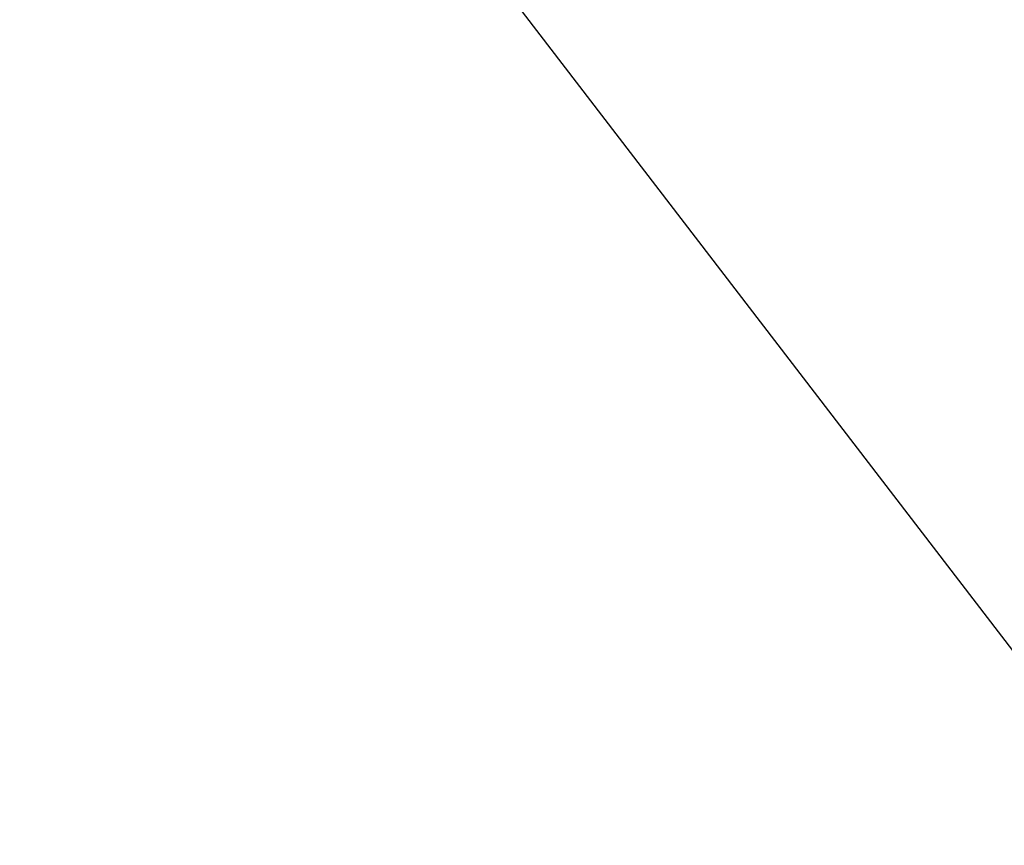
# Model space of a CAD drawing. Extents: x 0 to 457, y -4 to 453.
# Tile 106 of 256: x 129.3449 to 129.3788, y 127.3364 to 127.3649. Entities that reach past the tile are written whole.
import ezdxf

# ---------------------------------------------------------------- set-up
doc = ezdxf.new("R2010")
doc.units = 0
doc.layers.get('0').update_dxf_attribs({"color": 13, "linetype": 'CONTINUOUS'})

# ---------------------------------------------------------------- blocks, each defined once
blk = doc.blocks.new('GROUP_22')
blk.add_line((30, 37.320508, 1.5), (25.176381, 39.318517, 1.5))
blk = doc.blocks.new('GROUP_23')
at = {"xscale": 1.1, "yscale": 1.1, "zscale": 2.5}
blk.add_blockref('GROUP_22', (225.860683, 225.898394, 112.02115), dxfattribs=at)
blk = doc.blocks.new('GROUP_11')
at = {"extrusion": (2.07514e-15, -9.40105e-16, -1)}
blk.add_circle((-36.044561, 36.044561, -81), 19.866, dxfattribs=at)
mesh = blk.add_polyface()
corners = [(16.756469, 40.801396, 81), (16.962166, 30.520055, 81), (16.182535, 35.647185, 81), (18.644854, 45.631436, 81), (19.04223, 25.769411, 81), (21.719001, 49.808147, 81), (20.947582, 35.742519, 81), (21.383825, 39.660196, 81), (22.819172, 43.331474, 81), (25.769411, 53.046891, 81), (25.155809, 46.506161, 81), (28.234495, 48.967907, 81), (30.520055, 55.126956, 81), (31.845425, 50.548948, 81), (35.647185, 55.906586, 81), (35.742519, 51.14154, 81), (40.801396, 55.332652, 81), (39.660196, 50.705297, 81), (43.331474, 49.269949, 81), (45.631436, 53.444267, 81), (46.506161, 46.933313, 81), (49.808147, 50.37012, 81), (48.967907, 43.854626, 81), (50.548948, 40.243697, 81), (53.046891, 46.319711, 81), (51.14154, 36.346603, 81), (22.280975, 21.719001, 81), (21.540173, 31.845425, 81), (23.121215, 28.234495, 81), (26.457685, 18.644854, 81), (25.582961, 25.155809, 81), (28.757647, 22.819172, 81), (31.287725, 16.756469, 81), (32.428925, 21.383825, 81), (36.441936, 16.182535, 81), (36.346603, 20.947582, 81), (40.243697, 21.540173, 81), (41.569066, 16.962166, 81), (43.854626, 23.121215, 81), (46.319711, 19.04223, 81), (46.933313, 25.582961, 81), (50.37012, 22.280975, 81), (49.269949, 28.757647, 81), (50.705297, 32.428925, 81), (53.444267, 26.457685, 81), (55.126956, 41.569066, 81), (55.332652, 31.287725, 81), (55.906586, 36.441936, 81)]
mesh.append_faces([[corners[k] for k in face] for face in [(0, 1, 2), (46, 45, 47)]], dxfattribs={"vtx0": -1})
mesh.append_faces([[corners[k] for k in face] for face in [(1, 3, 4), (6, 5, 7), (7, 5, 8), (8, 9, 10), (10, 9, 11), (11, 12, 13), (13, 14, 15), (15, 16, 17), (17, 16, 18), (18, 19, 20), (20, 21, 22), (22, 21, 23), (23, 24, 25), (26, 28, 29), (29, 31, 32), (32, 33, 34), (34, 36, 37), (37, 38, 39), (39, 40, 41), (41, 43, 44), (44, 45, 46)]], dxfattribs={"vtx0": -1, "vtx1": -1})
mesh.append_faces([[corners[k] for k in face] for face in [(4, 5, 6), (44, 25, 24)]], dxfattribs={"vtx0": -1, "vtx1": -1, "vtx2": -1})
mesh.append_faces([[corners[k] for k in face] for face in [(1, 0, 3), (4, 3, 5), (8, 5, 9), (11, 9, 12), (13, 12, 14), (15, 14, 16), (18, 16, 19), (20, 19, 21), (23, 21, 24), (6, 26, 4), (26, 6, 27), (26, 27, 28), (29, 28, 30), (29, 30, 31), (32, 31, 33), (34, 33, 35), (34, 35, 36), (37, 36, 38), (39, 38, 40), (41, 40, 42), (41, 42, 43), (44, 43, 25), (44, 24, 45)]], dxfattribs={"vtx0": -1, "vtx2": -1})
blk = doc.blocks.new('COMPONENT_9')
at = {"xscale": 0.4000000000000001, "yscale": 0.4000000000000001, "zscale": 0.4000000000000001}
blk.add_blockref('GROUP_23', (1.364409, 1.012274, 8.22885), dxfattribs=at)
at = {"extrusion": (0, -9.4369e-16, -1), "xscale": 0.3399999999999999, "yscale": 0.3399999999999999, "zscale": 0.4, "rotation": 180}
blk.add_blockref('GROUP_11', (-88.267705, 112.39228, -86.93731), dxfattribs=at)
blk = doc.blocks.new('GROUP_2')
at = {"rotation": 150}
blk.add_blockref('COMPONENT_9', (236.548999, 151.905576, 200), dxfattribs=at)

msp = doc.modelspace()

# ---------------------------------------------------------------- block references
msp.add_blockref('GROUP_2', (36.686424, 17.498938, -0.189035))

doc.saveas('drawing.dxf')
